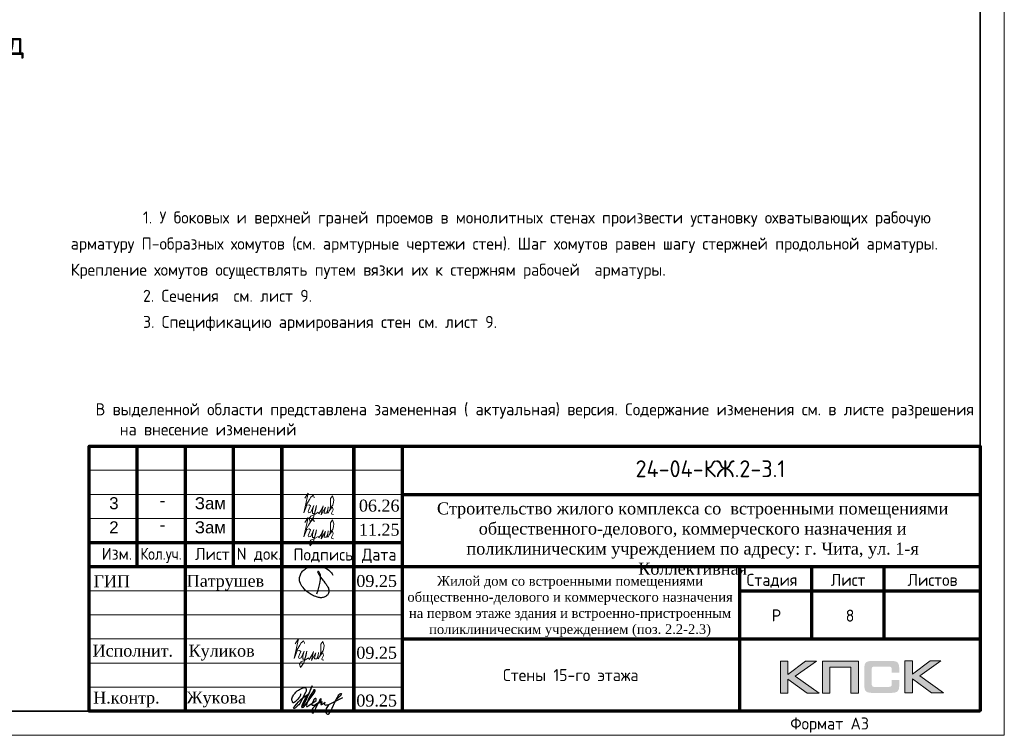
# Model space of a CAD drawing. Header units: millimetres. Extents: x 247266 to 730847, y -636031 to 10052.
# Tile 76 of 196: x 472039 to 492479, y -331247 to -316397. Entities that reach past the tile are written whole.
import ezdxf
from ezdxf.enums import TextEntityAlignment as Align

# ---------------------------------------------------------------- set-up
doc = ezdxf.new("R2010")
doc.units = ezdxf.units.MM
for name, color, linetype in [('PDF7_Text', 7, 'Continuous'), ('PDF8_Text', 7, 'Continuous'), ('Исправления', 1, 'Continuous'), ('РАЗМЕРЫ', 7, 'Continuous'), ('Рамка печать', 7, 'Continuous'), ('ТОЛСТЫЕ_ОСНОВНЫЕ', 7, 'Continuous')]:
    doc.layers.add(name, color=color, linetype=linetype)
for name, color, linetype, lineweight in [('Выноски', 7, 'Continuous', 20), ('размер', 7, 'Continuous', 25), ('Рамка', 7, 'Continuous', 70), ('Текст', 7, 'Continuous', 25), ('ТОНКИЕ', 7, 'Continuous', 9), ('Узлы', 7, 'Continuous', 0)]:
    doc.layers.add(name, color=color, linetype=linetype, lineweight=lineweight)
doc.styles.add('GOST-2.304_Type-B', font='GOST_Common.ttf')
doc.styles.add('PDF Times New Roman', font='times.ttf')
doc.styles.get("Standard").update_dxf_attribs({"font": 'arial.ttf'})
doc.styles.add('style1', font='GOST_Common.ttf', dxfattribs={"height": 500})
doc.styles.add('ГОСТ', font='GOST_Common.ttf')

# ---------------------------------------------------------------- blocks, each defined once
blk = doc.blocks.new('11')
at = {"layer": 'Выноски'}
for p, q in [((47885, 66608), (47944, 66700)), ((47944, 66700), (47962, 66737)), ((47962, 66737), (47989, 66781)), ((47989, 66781), (48016, 66806)), ((48016, 66806), (48038, 66823)), ((48038, 66823), (48060, 66786)), ((48060, 66786), (48058, 66769))]:
    blk.add_line(p, q, dxfattribs=at)
blk.add_lwpolyline([(47863, 66761), (47937, 66865), (47843, 66458), (47885, 66564), (47905, 66616), (47954, 66628), (47979, 66606), (47957, 66539), (47937, 66487), (47947, 66458), (47991, 66470), (48051, 66611), (48041, 66569), (48023, 66505), (48023, 66448), (48065, 66448), (48090, 66529), (48110, 66608), (48043, 66369), (47972, 66275), (47954, 66344), (47991, 66389), (48078, 66431), (48142, 66470), (48154, 66441), (48204, 66512), (48246, 66606), (48209, 66455), (48204, 66418), (48295, 66574), (48265, 66463), (48265, 66455), (48312, 66453), (48342, 66529), (48347, 66584), (48337, 66465), (48349, 66453), (48401, 66569), (48443, 66616), (48461, 66678), (48466, 66727), (48436, 66811), (48399, 66754), (48399, 66618), (48389, 66549), (48374, 66507), (48416, 66564), (48441, 66576), (48451, 66524), (48433, 66482), (48419, 66453), (48424, 66428), (48458, 66421)], dxfattribs=at)
blk = doc.blocks.new('яяя')
at = {"lineweight": 30}
for points in [[(345424, 110432), (345425, 110410), (345424, 110397), (345417, 110379), (345406, 110350), (345390, 110319), (345357, 110275), (345310, 110221), (345265, 110176), (345198, 110110), (345161, 110077), (345133, 110066), (345116, 110066), (345102, 110075), (345090, 110091), (345082, 110115), (345074, 110146), (345066, 110182), (345064, 110206), (345067, 110234), (345077, 110278), (345095, 110320), (345114, 110361), (345134, 110395), (345159, 110428), (345195, 110469), (345228, 110506), (345284, 110560), (345331, 110595), (345379, 110625), (345435, 110648), (345486, 110670), (345532, 110686), (345573, 110696), (345605, 110698), (345621, 110695), (345635, 110687), (345648, 110671), (345656, 110649), (345659, 110625), (345659, 110583), (345656, 110553), (345647, 110523), (345635, 110489), (345387, 110033), (345349, 109985), (345311, 109948), (345247, 109889), (345209, 109858), (345192, 109844), (345180, 109837), (345157, 109833), (345150, 109835), (345140, 109842), (345135, 109856), (345138, 109881), (345148, 109892), (345183, 109930), (345267, 110024), (345343, 110105), (345455, 110213), (345617, 110343), (345775, 110456), (345811, 110526), (345838, 110607), (345890, 110740), (345902, 110771), (345698, 110295), (345672, 110226), (345626, 110132), (345572, 110032), (345518, 109953), (345481, 109918), (345497, 110001), (345567, 110147), (345655, 110301), (345760, 110442)], [(345481, 109918), (345476, 109896), (345475, 109874), (345485, 109861), (345506, 109866), (345539, 109891), (345632, 109983), (345968, 110450), (346022, 110527), (346029, 110560), (346027, 110579), (346026, 110590), (346010, 110605), (345993, 110609), (345975, 110601), (345962, 110584), (345954, 110562), (345857, 110421), (345783, 110292), (345741, 110183), (345701, 110079), (345665, 109985), (345660, 109952), (345666, 109929), (345669, 109915), (345682, 109910), (345702, 109914), (345735, 109941), (345846, 110007), (346065, 110160), (346075, 110193), (346070, 110217), (346066, 110236), (346052, 110241), (346030, 110241), (346007, 110228), (345978, 110203), (345960, 110164), (345892, 110010), (345895, 109986), (345904, 109966), (345925, 109964), (345969, 109968), (346045, 110000), (346218, 110114), (346261, 110154), (346280, 110184), (346282, 110210), (346278, 110225), (346263, 110229), (346241, 110222), (346220, 110198), (346162, 110049), (345989, 109904), (345932, 109849), (345906, 109805), (345891, 109739), (345890, 109690), (345899, 109652), (345924, 109647), (345956, 109655), (345980, 109674), (346058, 109838), (346158, 110046), (346261, 110098), (346314, 110120), (346292, 110079), (346269, 110036), (346261, 110008), (346267, 109998), (346293, 109998), (346363, 110039), (346445, 110095), (346421, 110068), (346414, 110040), (346407, 110011), (346416, 109990), (346466, 109972), (346509, 109977), (346574, 109984), (347172, 110293)], [(346586, 109971), (346543, 109917), (346509, 109873), (346489, 109825), (346475, 109767), (346472, 109710), (346478, 109675), (346485, 109641), (346501, 109621), (346517, 109602), (346542, 109589), (346568, 109592), (346605, 109620), (346680, 109731), (346736, 109842), (346865, 110115), (346962, 110290), (346969, 110318), (346979, 110360), (347013, 110403), (347056, 110434), (347091, 110450), (347109, 110450), (347121, 110434), (347115, 110405), (347072, 110355), (347012, 110307), (346924, 110222)]]:
    blk.add_lwpolyline(points, dxfattribs=at)
blk = doc.blocks.new('Патрушев')
at = {"color": 5, "lineweight": 25}
blk.add_lwpolyline([(58.5, -35.09), (59.7, -31.98), (60.22, -29.81), (60.47, -28.76), (60.76, -27.56), (61.06, -26.32), (61.37, -24.67), (61.64, -22.98), (61.77, -21.63), (61.83, -20.46), (61.74, -19.5), (61.5, -18.56), (61.27, -17.93), (60.96, -17.34), (60.63, -16.86), (60.45, -16.66), (60.39, -16.62), (60.25, -16.53), (60.03, -16.42), (59.74, -16.36), (59.56, -16.39), (59.41, -16.5), (59.32, -16.73), (59.32, -16.96), (59.41, -17.15), (61.8, -21.04), (63.12, -22.91), (63.7, -23.61), (64.53, -24.59), (65.48, -25.87), (66.43, -27.07), (66.87, -27.73), (67.42, -28.44), (67.68, -28.93), (68, -29.52), (68.38, -30.41), (68.65, -31), (68.82, -31.71), (68.89, -32.2), (68.93, -32.68), (68.9, -33.35), (68.81, -33.79), (68.57, -34.59), (68.27, -35.18), (67.92, -35.7), (67.56, -36.23), (66.92, -36.75), (66.44, -37.14), (65.93, -37.49), (65.34, -37.85), (64.79, -38.12), (64.12, -38.33), (63.56, -38.4), (62.54, -38.51), (61.58, -38.47), (60.89, -38.38), (60.1, -38.27), (59.25, -38.05), (58.41, -37.75), (57.66, -37.55), (56.61, -37.27), (55.88, -36.92), (54.92, -36.35), (53.85, -35.72), (53.05, -35.25), (52.17, -34.73), (51.27, -34.08), (50.13, -33.27), (49.09, -32.31), (47.96, -31.09), (47.07, -29.92), (46.05, -28.68), (45.23, -27.65), (44.74, -26.54), (44.28, -25.09), (44.05, -24.29), (43.98, -23.29), (43.94, -22.47), (43.99, -21.49), (44.18, -20.57), (44.46, -19.97), (44.74, -19.1), (45.02, -18.24), (45.49, -17.42), (45.85, -16.92), (46.39, -16.14), (46.99, -15.53), (47.83, -14.81), (48.65, -14.29), (49.43, -13.79), (50.53, -13.27), (51.57, -12.89), (52.65, -12.48), (54.17, -12.1), (55.44, -11.87), (56.95, -11.79), (58.35, -11.79), (59.63, -11.91), (61, -12.05), (62.71, -12.35), (64.46, -12.88), (66.16, -13.58), (67.55, -14.27), (68.88, -15.13), (70.02, -16.25), (71.14, -17.49), (71.67, -18.26), (72.28, -19.27)], dxfattribs=at)
blk = doc.blocks.new('штамп кж1.1')
at = {"layer": 'Рамка печать', "lineweight": 20}
h = blk.add_hatch(color=0, dxfattribs=at)
h.paths.add_polyline_path([(419458, -85094), (419234, -85094), (418867, -85370), (418867, -85094), (418712, -85094), (418712, -85757), (418867, -85757), (418867, -85466), (419264, -85757), (419512, -85757), (419019, -85406)])
h.paths.add_polyline_path([(419737, -85219), (420175, -85219), (420175, -85757), (420329, -85757), (420329, -85094), (420165, -85094), (419583, -85094), (419583, -85251), (419583, -85757), (419737, -85757)])
h.paths.add_polyline_path([(421451, -85091), (421295, -85091), (421295, -85754), (421451, -85754), (421451, -85462), (421847, -85754), (422095, -85754), (421602, -85403), (422041, -85091), (421818, -85091), (421451, -85367)])
blk.add_hatch(color=204, dxfattribs=at).paths.add_polyline_path([(421166, -85165), (421164, -85157), (421161, -85151), (421158, -85145), (421154, -85139), (421151, -85134), (421147, -85129), (421143, -85124), (421139, -85120), (421133, -85117), (421128, -85113), (421122, -85109), (421115, -85107), (421108, -85104), (421100, -85101), (421093, -85099), (421075, -85096), (421056, -85093), (421035, -85092), (421012, -85091), (420617, -85091), (420594, -85092), (420573, -85093), (420553, -85096), (420536, -85099), (420528, -85102), (420521, -85104), (420514, -85107), (420508, -85110), (420502, -85113), (420496, -85117), (420491, -85120), (420486, -85124), (420482, -85129), (420478, -85134), (420474, -85139), (420471, -85145), (420468, -85151), (420466, -85158), (420463, -85165), (420461, -85172), (420457, -85188), (420455, -85206), (420453, -85226), (420453, -85248), (420453, -85596), (420453, -85618), (420455, -85638), (420457, -85656), (420461, -85673), (420463, -85680), (420466, -85687), (420468, -85694), (420471, -85700), (420474, -85705), (420478, -85711), (420482, -85716), (420486, -85720), (420491, -85725), (420496, -85728), (420502, -85731), (420508, -85735), (420514, -85738), (420521, -85740), (420528, -85743), (420536, -85745), (420553, -85749), (420573, -85751), (420594, -85753), (420617, -85754), (421012, -85754), (421035, -85753), (421056, -85752), (421075, -85749), (421092, -85746), (421100, -85743), (421108, -85741), (421115, -85738), (421122, -85735), (421128, -85732), (421133, -85728), (421139, -85725), (421143, -85720), (421147, -85716), (421151, -85711), (421154, -85706), (421158, -85700), (421161, -85694), (421164, -85688), (421166, -85680), (421169, -85673), (421172, -85656), (421175, -85639), (421176, -85618), (421177, -85596), (421177, -85487), (421022, -85487), (421022, -85576), (421022, -85582), (421021, -85588), (421020, -85594), (421019, -85599), (421017, -85604), (421015, -85608), (421012, -85612), (421008, -85616), (421005, -85619), (421001, -85622), (420996, -85624), (420991, -85626), (420987, -85627), (420981, -85628), (420974, -85628), (420968, -85629), (420649, -85629), (420644, -85628), (420639, -85628), (420635, -85626), (420631, -85624), (420627, -85621), (420624, -85618), (420620, -85615), (420617, -85611), (420615, -85607), (420613, -85603), (420611, -85598), (420609, -85593), (420607, -85584), (420607, -85574), (420607, -85256), (420607, -85250), (420607, -85245), (420609, -85240), (420610, -85235), (420611, -85231), (420613, -85228), (420616, -85225), (420619, -85221), (420622, -85218), (420626, -85216), (420630, -85214), (420634, -85212), (420639, -85211), (420643, -85210), (420649, -85210), (420654, -85210), (420968, -85210), (420974, -85210), (420981, -85210), (420986, -85212), (420991, -85213), (420996, -85215), (421000, -85217), (421004, -85220), (421008, -85223), (421011, -85227), (421014, -85231), (421017, -85235), (421019, -85240), (421020, -85245), (421021, -85250), (421022, -85257), (421022, -85263), (421022, -85336), (421177, -85336), (421177, -85248), (421176, -85226), (421175, -85206), (421172, -85188), (421168, -85172)])
at = {"layer": 'Рамка', "color": 7}
for p, q in [((405358, -83134), (405358, -80634)), ((407358, -83134), (407358, -80634)), ((410858, -81634), (422858, -81634)), ((404358, -82634), (410858, -82634)), ((404358, -83134), (422858, -83134)), ((419358, -83134), (419358, -84634)), ((420858, -83134), (420858, -84634)), ((417858, -83634), (422858, -83634)), ((417858, -83634), (422858, -83634)), ((410858, -84634), (422858, -84634))]:
    blk.add_line(p, q, dxfattribs=at)
at = {"layer": 'Рамка'}
for p, q in [((406358, -86134), (406358, -80634)), ((408358, -86134), (408358, -80634)), ((408358, -80634), (408358, -86134)), ((409858, -80634), (409858, -86134)), ((409858, -86134), (409858, -80634)), ((410858, -80634), (410858, -86134)), ((417858, -83134), (417858, -86134))]:
    blk.add_line(p, q, dxfattribs=at)
at = {"layer": 'Рамка', "color": 7, "lineweight": 15}
for p, q in [((404358, -81134), (410858, -81134)), ((404358, -81634), (410858, -81634)), ((404358, -82134), (410858, -82134)), ((404358, -83634), (410858, -83634)), ((404358, -84134), (410858, -84134)), ((404358, -84634), (410858, -84634)), ((404358, -85134), (410858, -85134)), ((404358, -85634), (410858, -85634))]:
    blk.add_line(p, q, dxfattribs=at)
at = {"layer": 'Рамка'}
blk.add_lwpolyline([(422858, -86134), (404358, -86134), (404358, -80634), (422858, -80634)], close=True, dxfattribs=at)
at = {"layer": 'Рамка печать', "color": 0, "lineweight": 20}
for points in [[(418712, -85757), (418712, -85094), (418867, -85094), (418867, -85370), (419234, -85094), (419458, -85094), (419019, -85406), (419512, -85757), (419264, -85757), (418867, -85466), (418867, -85757), (418712, -85757)], [(419737, -85757), (419737, -85219), (420175, -85219), (420175, -85757), (420329, -85757), (420329, -85094), (420165, -85094), (419583, -85094), (419583, -85251), (419583, -85757), (419737, -85757)], [(421295, -85754), (421295, -85091), (421451, -85091), (421451, -85367), (421818, -85091), (422041, -85091), (421602, -85403), (422095, -85754), (421847, -85754), (421451, -85462), (421451, -85754), (421295, -85754)]]:
    blk.add_lwpolyline(points, close=True, dxfattribs=at)
at = {"color": 5, "xscale": 24.5, "yscale": 24.5, "zscale": 24.5}
blk.add_blockref('Патрушев', (407651, -82836), dxfattribs=at)
at = {"color": 2, "lineweight": 60, "xscale": 0.5, "yscale": 0.5, "zscale": 0.5}
blk.add_blockref('яяя', (236038, -140993), dxfattribs=at)
at = {"layer": 'Выноски', "color": 0}
blk.add_blockref('11', (360773, -151499), dxfattribs=at)
at = {"layer": 'PDF7_Text', "char_height": 248, "attachment_point": 7, "style": 'PDF Times New Roman'}
for s, insert in [('Патрушев', (406387, -83634)), ('09.25', (409908, -83561)), ('09.25', (409908, -85050)), ('Жукова', (406381, -86056)), ('09.25', (409908, -86042))]:
    blk.add_mtext(s, dxfattribs=dict(at, insert=insert))
at = {"layer": 'PDF7_Text', "insert": (406426, -85084), "char_height": 247.95, "attachment_point": 7, "style": 'PDF Times New Roman'}
blk.add_mtext_dynamic_manual_height_columns('{\\C256;Куликов}', width=2000, gutter_width=1250, heights=[0], dxfattribs=at)
at = {"layer": 'PDF8_Text', "char_height": 248, "attachment_point": 7, "style": 'PDF Times New Roman'}
for s, insert in [('ГИП', (404451, -83561)), ('Исполнит.', (404432, -85007)), ('Н.контр.', (404445, -86056))]:
    blk.add_mtext(s, dxfattribs=dict(at, insert=insert))
at = {"layer": 'Текст', "color": 7, "style": 'ГОСТ'}
blk.add_text('24-04-КЖ.2-3.1', height=350, dxfattribs=at).set_placement((417259, -81103), align=Align.MIDDLE_CENTER)
for s, p in [('Изм.', (404622, -82993)), ('Лист', (406561, -82996)), ('N док.', (407423, -82993)), ('Подпись', (408601, -83008)), ('Дата', (410023, -83008)), ('Стадия', (418009, -83534)), ('Лист', (419758, -83534)), ('Листов', (421350, -83534)), ('Р', (418530, -84272))]:
    blk.add_text(s, height=250, dxfattribs=at).set_placement(p)
at = {"layer": 'Текст', "color": 7, "style": 'ГОСТ', "width": 0.9}
blk.add_text('Кол.уч.', height=250, dxfattribs=at).set_placement((405423, -82992))
at = {"layer": 'Текст', "color": 7, "attachment_point": 1, "style": 'ГОСТ'}
for s, width, heights, insert, char_height in [('\\pxqc;{\\fTimes New Roman|b0|i0|c204|p18;\\C256;Строительство жилого комплекса со  встроенными помещениями общественного-делового, коммерческого назначения и поликлиническим учреждением по адресу: г. Чита, ул. 1-я Коллективная}', 11543.07, [0], (411117, -81801), 250), ('\\pxqc;{\\fTimes New Roman|b0|i0|c204|p18;\\C256;Жилой дом со встроенными помещениями общественно-делового и коммерческого назначения на первом этаже здания и встроенно-пристроенным поликлиническим учреждением (поз. 2.2-2.3)\\P}', 7000, [1500], (410844, -83331), 200)]:
    blk.add_mtext_dynamic_manual_height_columns(s, width=width, gutter_width=12.5, heights=heights, dxfattribs=dict(at, insert=insert, char_height=char_height))
blk = doc.blocks.new('*U3691')
at = {"layer": 'ТОЛСТЫЕ_ОСНОВНЫЕ', "lineweight": 35}
blk.add_lwpolyline([(20, 5), (415, 5), (415, 292), (20, 292)], close=True, dxfattribs=at)
at = {"layer": 'ТОНКИЕ'}
blk.add_lwpolyline([(0, 0), (420, 0), (420, 297), (0, 297)], close=True, dxfattribs=at)
at = {"layer": 'Текст', "style": 'style1'}
blk.add_text('Формат А3', height=2.5, dxfattribs=at).set_placement((375.57, 1.2))

msp = doc.modelspace()

# ---------------------------------------------------------------- block references
at = {"xscale": 100, "yscale": 100, "zscale": 100}
msp.add_blockref('*U3691', (450478.53, -331247.41, 3100), dxfattribs=at)
at = {"layer": 'Выноски'}
for p in [(430093.82, -393089.4, 3100), (430093.82, -393589.4, 3100)]:
    msp.add_blockref('11', p, dxfattribs=at)
at = {"layer": 'размер'}
msp.add_blockref('штамп кж1.1', (69120.2, -244613.19, 3100), dxfattribs=at)

# ---------------------------------------------------------------- texts
at = {"layer": 'PDF7_Text', "char_height": 247.953, "attachment_point": 7, "style": 'PDF Times New Roman'}
for s, insert in [('06.26', (479081.26, -326609.97, 3100)), ('11.25', (479081.26, -327109.97, 3100))]:
    msp.add_mtext(s, dxfattribs=dict(at, insert=insert))
at = {"layer": 'Выноски', "insert": (473098.86, -319835.24, 3100), "char_height": 250, "attachment_point": 1, "style": 'ГОСТ'}
msp.add_mtext_dynamic_manual_height_columns('\\pxi6,sm1.3;\\P1. У боковых и верхней граней проемов в монолитных стенах произвести установку охватывающих рабочую арматуру П-образных хомутов (см. армтурные чертежи стен). Шаг хомутов равен шагу стержней продольной арматуры. Крепление хомутов осуществлять путем вязки их к стержням рабочей  арматуры.\\P2. Сечения  см. лист 9.\\P3. Спецификацию армирования стен см. лист 9.', width=18219.6597, gutter_width=1250, heights=[0], dxfattribs=at)
at = {"layer": 'Исправления', "insert": (473615.99, -324357.52), "char_height": 250, "width": 18219.6597, "attachment_point": 1, "style": 'ГОСТ'}
msp.add_mtext('\\pxi-2,l2,sm1;В выделенной области представлена замененная ( актуальная) версия. Содержание изменения см. в листе разрешения на внесение изменений', dxfattribs=at)
at = {"layer": 'РАЗМЕРЫ', "char_height": 250, "width": 725.0085, "attachment_point": 1}
for s, insert in [('3', (473898.19, -326306.37, 3100)), ('-', (474945.72, -326247.98, 3100)), ('Зам', (475674.64, -326306.37, 3100)), ('2', (473898.19, -326806.37, 3100)), ('Зам', (475674.64, -326806.37, 3100)), ('-', (474945.72, -326747.98, 3100))]:
    msp.add_mtext(s, dxfattribs=dict(at, insert=insert))
at = {"layer": 'Текст', "char_height": 250, "attachment_point": 1, "style": 'ГОСТ'}
for s, insert in [('\\pxqcsm1.5000;\\P8', (485776.42, -328014.55)), ('\\pxsm1.5,qc;\\PСтены 15-го этажа', (479978.53, -329247.41, 3100))]:
    msp.add_mtext_dynamic_manual_height_columns(s, width=7000, gutter_width=12.5, heights=[1500], dxfattribs=dict(at, insert=insert))
at = {"layer": 'Узлы', "linetype": 'Continuous', "lineweight": 0, "insert": (471953.53, -316917.3, -360), "char_height": 500, "attachment_point": 5, "style": 'GOST-2.304_Type-B'}
msp.add_mtext_dynamic_manual_height_columns('д', width=723.8798, gutter_width=25, heights=[0], dxfattribs=at)

doc.saveas('drawing.dxf')
